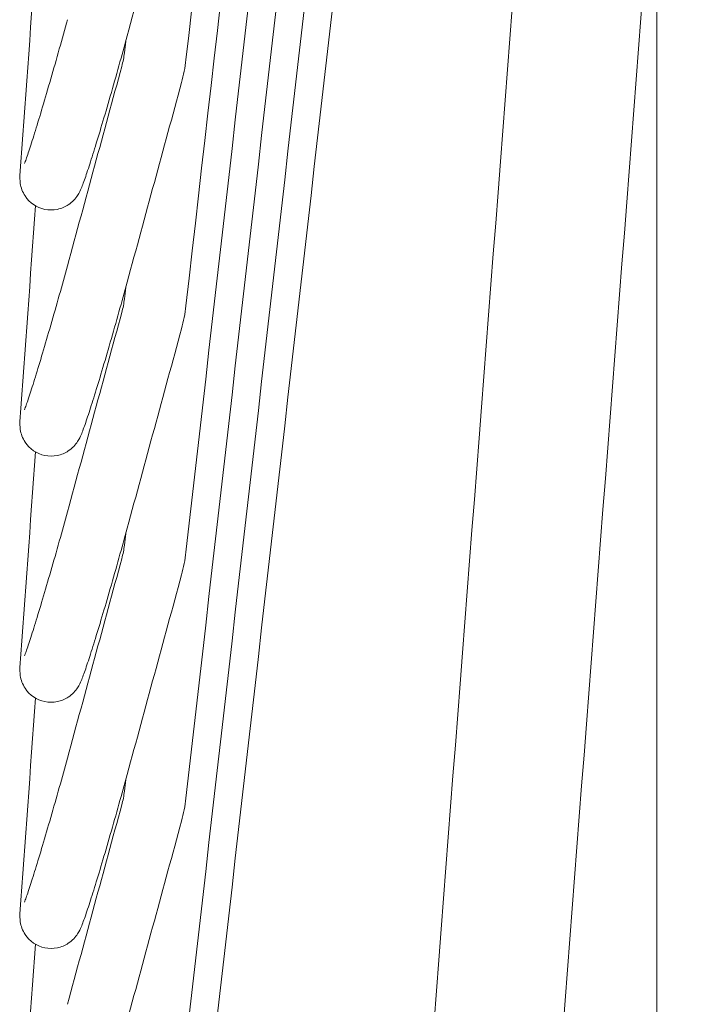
# Model space of a CAD drawing. Header units: centimetres. Extents: x -28 to 145, y -313 to 96.
# Tile 54 of 64: x -28 to -15, y -19 to 0. Entities that reach past the tile are written whole.
import ezdxf

# ---------------------------------------------------------------- set-up
doc = ezdxf.new("R2010")
doc.units = ezdxf.units.CM
doc.layers.add('Main lines', color=7, linetype='Continuous', lineweight=13, true_color=0x000000)
doc.layers.add('Predefinito', color=7, linetype='Continuous', true_color=0x000000)

# ---------------------------------------------------------------- blocks, each defined once
blk = doc.blocks.new('CB-298_Petal_Stacked_2D_Back')
at = {"layer": 'Main lines'}
for points in [[(-20.987, 63.474), (-22.134, 53.426), (-23.281, 43.378), (-24.428, 33.331)], [(-20.527, 62.732), (-21.827, 51.341), (-23.127, 39.949), (-24.428, 28.558)], [(-20.346, 59.545), (-21.706, 47.625), (-23.067, 35.705), (-24.428, 23.785)], [(-20.346, 54.772), (-21.706, 42.852), (-23.067, 30.932), (-24.428, 19.012)], [(-20.346, 49.999), (-21.706, 38.079), (-23.067, 26.159), (-24.428, 14.239)], [(-20.346, 45.226), (-21.706, 33.306), (-23.067, 21.386), (-24.428, 9.467)], [(-17.323, 44.453), (-18.303, 31.751), (-19.284, 19.049), (-20.265, 6.348)], [(-17.772, 6.155), (-16.791, 18.857), (-15.811, 31.558), (-14.83, 44.26)], [(-15.305, 2.5), (-15.305, 14.369), (-15.305, 26.237), (-15.305, 38.106)], [(-24.513, 37.66), (-24.864, 36.37), (-25.215, 35.081), (-25.566, 33.791)], [(-27.643, 31.088), (-27.543, 32.483), (-27.443, 33.877), (-27.343, 35.271)], [(-25.62, 33.467), (-25.612, 33.54), (-25.603, 33.613), (-25.595, 33.687)], [(-25.671, 33.202), (-25.647, 33.289), (-25.63, 33.377), (-25.62, 33.467)], [(-24.428, 33.331), (-24.445, 33.181), (-24.473, 33.032), (-24.513, 32.887)], [(-26.724, 29.334), (-26.373, 30.623), (-26.022, 31.913), (-25.671, 33.202)], [(-24.513, 32.887), (-24.864, 31.597), (-25.215, 30.308), (-25.566, 29.018)], [(-27.643, 26.315), (-27.543, 27.71), (-27.443, 29.104), (-27.343, 30.499)], [(-25.62, 28.694), (-25.612, 28.767), (-25.603, 28.841), (-25.595, 28.914)], [(-25.671, 28.429), (-25.647, 28.516), (-25.63, 28.605), (-25.62, 28.694)], [(-24.428, 28.558), (-24.445, 28.408), (-24.473, 28.259), (-24.513, 28.114)], [(-26.724, 24.561), (-26.373, 25.85), (-26.022, 27.14), (-25.671, 28.429)], [(-24.513, 28.114), (-24.864, 26.824), (-25.215, 25.535), (-25.566, 24.246)], [(-27.643, 21.543), (-27.543, 22.937), (-27.443, 24.331), (-27.343, 25.726)], [(-25.62, 23.921), (-25.612, 23.995), (-25.603, 24.068), (-25.595, 24.141)], [(-25.671, 23.656), (-25.647, 23.743), (-25.63, 23.832), (-25.62, 23.921)], [(-24.428, 23.785), (-24.445, 23.635), (-24.473, 23.487), (-24.513, 23.341)], [(-26.724, 19.788), (-26.373, 21.078), (-26.022, 22.367), (-25.671, 23.656)], [(-24.513, 23.341), (-24.864, 22.052), (-25.215, 20.762), (-25.566, 19.473)], [(-27.643, 16.77), (-27.543, 18.164), (-27.443, 19.559), (-27.343, 20.953)], [(-25.62, 19.148), (-25.612, 19.222), (-25.603, 19.295), (-25.595, 19.368)], [(-25.671, 18.884), (-25.647, 18.97), (-25.63, 19.059), (-25.62, 19.148)], [(-24.428, 19.012), (-24.445, 18.862), (-24.473, 18.714), (-24.513, 18.568)], [(-26.724, 15.015), (-26.373, 16.305), (-26.022, 17.594), (-25.671, 18.884)], [(-24.513, 18.568), (-24.864, 17.279), (-25.215, 15.989), (-25.566, 14.7)], [(-27.643, 11.997), (-27.543, 13.391), (-27.443, 14.786), (-27.343, 16.18)]]:
    blk.add_open_spline(points, degree=3, dxfattribs=at)
for points, knots in [([(-27.557, 31.315), (-27.553, 31.325), (-27.547, 31.34), (-27.54, 31.358), (-27.521, 31.41), (-27.492, 31.494), (-27.458, 31.597), (-27.425, 31.697), (-27.386, 31.819), (-27.344, 31.957), (-27.301, 32.094), (-27.255, 32.248), (-27.205, 32.414), (-27.155, 32.584), (-27.101, 32.767), (-27.047, 32.957), (-26.992, 33.146), (-26.936, 33.342), (-26.881, 33.539), (-26.828, 33.729), (-26.775, 33.92), (-26.724, 34.107)], [2.176754, 2.176754, 2.176754, 2.176754, 2.401503, 2.401503, 2.401503, 3.010612, 3.010612, 3.010612, 3.604042, 3.604042, 3.604042, 4.1987, 4.1987, 4.1987, 4.81218, 4.81218, 4.81218, 5.425946, 5.425946, 5.425946, 6.021556, 6.021556, 6.021556, 6.021556]), ([(-25.566, 33.791), (-25.618, 33.602), (-25.672, 33.408), (-25.726, 33.215), (-25.782, 33.015), (-25.838, 32.817), (-25.893, 32.624), (-25.949, 32.432), (-26.003, 32.246), (-26.055, 32.072), (-26.106, 31.902), (-26.153, 31.744), (-26.198, 31.602), (-26.242, 31.459), (-26.282, 31.332), (-26.318, 31.222), (-26.356, 31.107), (-26.387, 31.017), (-26.416, 30.939), (-26.431, 30.898), (-26.443, 30.869), (-26.473, 30.798), (-26.492, 30.755), (-26.529, 30.698), (-26.566, 30.64), (-26.624, 30.572), (-26.708, 30.517), (-26.771, 30.475), (-26.842, 30.445), (-26.998, 30.413), (-27.081, 30.413), (-27.162, 30.429), (-27.32, 30.462), (-27.457, 30.557), (-27.544, 30.689)], [0, 0, 0, 0, 0.604213, 0.604213, 0.604213, 1.226874, 1.226874, 1.226874, 1.849845, 1.849845, 1.849845, 2.45502, 2.45502, 2.45502, 3.061519, 3.061519, 3.061519, 3.689776, 3.689776, 3.689776, 4.035483, 4.035483, 4.351926, 4.351926, 4.351926, 4.661214, 4.661214, 4.661214, 4.895775, 4.895775, 5.146082, 5.146082, 5.146082, 5.637819, 5.637819, 5.637819, 5.637819]), ([(-27.544, 30.689), (-27.594, 30.765), (-27.625, 30.853), (-27.648, 31.004), (-27.645, 31.05), (-27.643, 31.088)], [0, 0, 0, 0, 0.2782318, 0.2782318, 0.5448901, 0.5448901, 0.5448901, 0.5448901]), ([(-27.557, 26.542), (-27.553, 26.552), (-27.547, 26.567), (-27.54, 26.585), (-27.521, 26.637), (-27.492, 26.722), (-27.458, 26.824), (-27.425, 26.925), (-27.386, 27.046), (-27.344, 27.184), (-27.301, 27.321), (-27.255, 27.476), (-27.205, 27.641), (-27.155, 27.812), (-27.101, 27.994), (-27.047, 28.184), (-26.992, 28.373), (-26.936, 28.569), (-26.881, 28.766), (-26.828, 28.956), (-26.775, 29.148), (-26.724, 29.334)], [2.176754, 2.176754, 2.176754, 2.176754, 2.401503, 2.401503, 2.401503, 3.010612, 3.010612, 3.010612, 3.604042, 3.604042, 3.604042, 4.1987, 4.1987, 4.1987, 4.81218, 4.81218, 4.81218, 5.425946, 5.425946, 5.425946, 6.021556, 6.021556, 6.021556, 6.021556]), ([(-25.566, 29.018), (-25.618, 28.829), (-25.672, 28.636), (-25.726, 28.442), (-25.782, 28.243), (-25.838, 28.044), (-25.893, 27.851), (-25.949, 27.659), (-26.003, 27.473), (-26.055, 27.299), (-26.106, 27.129), (-26.153, 26.972), (-26.198, 26.829), (-26.242, 26.686), (-26.282, 26.559), (-26.318, 26.449), (-26.356, 26.334), (-26.387, 26.244), (-26.416, 26.167), (-26.431, 26.125), (-26.443, 26.096), (-26.473, 26.026), (-26.492, 25.982), (-26.529, 25.925), (-26.566, 25.867), (-26.624, 25.799), (-26.708, 25.744), (-26.771, 25.703), (-26.842, 25.672), (-26.998, 25.64), (-27.081, 25.64), (-27.162, 25.657), (-27.32, 25.689), (-27.457, 25.784), (-27.544, 25.916)], [0, 0, 0, 0, 0.604213, 0.604213, 0.604213, 1.226874, 1.226874, 1.226874, 1.849845, 1.849845, 1.849845, 2.45502, 2.45502, 2.45502, 3.061519, 3.061519, 3.061519, 3.689776, 3.689776, 3.689776, 4.035483, 4.035483, 4.351926, 4.351926, 4.351926, 4.661214, 4.661214, 4.661214, 4.895775, 4.895775, 5.146082, 5.146082, 5.146082, 5.637819, 5.637819, 5.637819, 5.637819]), ([(-27.544, 25.916), (-27.594, 25.993), (-27.625, 26.081), (-27.648, 26.232), (-27.645, 26.277), (-27.643, 26.315)], [0, 0, 0, 0, 0.2782318, 0.2782318, 0.5448901, 0.5448901, 0.5448901, 0.5448901]), ([(-27.557, 21.77), (-27.553, 21.779), (-27.547, 21.794), (-27.54, 21.813), (-27.521, 21.865), (-27.492, 21.949), (-27.458, 22.051), (-27.425, 22.152), (-27.386, 22.274), (-27.344, 22.411), (-27.301, 22.549), (-27.255, 22.703), (-27.205, 22.868), (-27.155, 23.039), (-27.101, 23.222), (-27.047, 23.411), (-26.992, 23.6), (-26.936, 23.796), (-26.881, 23.993), (-26.828, 24.184), (-26.775, 24.375), (-26.724, 24.561)], [2.176754, 2.176754, 2.176754, 2.176754, 2.401503, 2.401503, 2.401503, 3.010612, 3.010612, 3.010612, 3.604042, 3.604042, 3.604042, 4.1987, 4.1987, 4.1987, 4.81218, 4.81218, 4.81218, 5.425946, 5.425946, 5.425946, 6.021556, 6.021556, 6.021556, 6.021556]), ([(-25.566, 24.246), (-25.618, 24.057), (-25.672, 23.863), (-25.726, 23.669), (-25.782, 23.47), (-25.838, 23.271), (-25.893, 23.079), (-25.949, 22.886), (-26.003, 22.7), (-26.055, 22.526), (-26.106, 22.357), (-26.153, 22.199), (-26.198, 22.056), (-26.242, 21.913), (-26.282, 21.786), (-26.318, 21.676), (-26.356, 21.562), (-26.387, 21.471), (-26.416, 21.394), (-26.431, 21.352), (-26.443, 21.323), (-26.473, 21.253), (-26.492, 21.209), (-26.529, 21.152), (-26.566, 21.095), (-26.624, 21.026), (-26.708, 20.971), (-26.771, 20.93), (-26.842, 20.9), (-26.998, 20.867), (-27.081, 20.867), (-27.162, 20.884), (-27.32, 20.916), (-27.457, 21.011), (-27.544, 21.143)], [0, 0, 0, 0, 0.604213, 0.604213, 0.604213, 1.226874, 1.226874, 1.226874, 1.849845, 1.849845, 1.849845, 2.45502, 2.45502, 2.45502, 3.061519, 3.061519, 3.061519, 3.689776, 3.689776, 3.689776, 4.035483, 4.035483, 4.351926, 4.351926, 4.351926, 4.661214, 4.661214, 4.661214, 4.895775, 4.895775, 5.146082, 5.146082, 5.146082, 5.637819, 5.637819, 5.637819, 5.637819]), ([(-27.544, 21.143), (-27.594, 21.22), (-27.625, 21.308), (-27.648, 21.459), (-27.645, 21.505), (-27.643, 21.543)], [0, 0, 0, 0, 0.2782318, 0.2782318, 0.5448901, 0.5448901, 0.5448901, 0.5448901]), ([(-27.557, 16.997), (-27.553, 17.006), (-27.547, 17.021), (-27.54, 17.04), (-27.521, 17.092), (-27.492, 17.176), (-27.458, 17.278), (-27.425, 17.379), (-27.386, 17.501), (-27.344, 17.638), (-27.301, 17.776), (-27.255, 17.93), (-27.205, 18.095), (-27.155, 18.266), (-27.101, 18.449), (-27.047, 18.638), (-26.992, 18.828), (-26.936, 19.024), (-26.881, 19.22), (-26.828, 19.411), (-26.775, 19.602), (-26.724, 19.788)], [2.176754, 2.176754, 2.176754, 2.176754, 2.401503, 2.401503, 2.401503, 3.010612, 3.010612, 3.010612, 3.604042, 3.604042, 3.604042, 4.1987, 4.1987, 4.1987, 4.81218, 4.81218, 4.81218, 5.425946, 5.425946, 5.425946, 6.021556, 6.021556, 6.021556, 6.021556]), ([(-25.566, 19.473), (-25.618, 19.284), (-25.672, 19.09), (-25.726, 18.896), (-25.782, 18.697), (-25.838, 18.498), (-25.893, 18.306), (-25.949, 18.113), (-26.003, 17.927), (-26.055, 17.753), (-26.106, 17.584), (-26.153, 17.426), (-26.198, 17.283), (-26.242, 17.14), (-26.282, 17.013), (-26.318, 16.904), (-26.356, 16.789), (-26.387, 16.698), (-26.416, 16.621), (-26.431, 16.58), (-26.443, 16.55), (-26.473, 16.48), (-26.492, 16.436), (-26.529, 16.38), (-26.566, 16.322), (-26.624, 16.253), (-26.708, 16.198), (-26.771, 16.157), (-26.842, 16.127), (-26.998, 16.094), (-27.081, 16.094), (-27.162, 16.111), (-27.32, 16.144), (-27.457, 16.238), (-27.544, 16.371)], [0, 0, 0, 0, 0.604213, 0.604213, 0.604213, 1.226874, 1.226874, 1.226874, 1.849845, 1.849845, 1.849845, 2.45502, 2.45502, 2.45502, 3.061519, 3.061519, 3.061519, 3.689776, 3.689776, 3.689776, 4.035483, 4.035483, 4.351926, 4.351926, 4.351926, 4.661214, 4.661214, 4.661214, 4.895775, 4.895775, 5.146082, 5.146082, 5.146082, 5.637819, 5.637819, 5.637819, 5.637819]), ([(-27.544, 16.371), (-27.594, 16.447), (-27.625, 16.535), (-27.648, 16.686), (-27.645, 16.732), (-27.643, 16.77)], [0, 0, 0, 0, 0.2782318, 0.2782318, 0.5448901, 0.5448901, 0.5448901, 0.5448901])]:
    blk.add_open_spline(points, degree=3, knots=knots, dxfattribs=at)

msp = doc.modelspace()

# ---------------------------------------------------------------- block references
at = {"layer": 'Predefinito'}
msp.add_blockref('CB-298_Petal_Stacked_2D_Back', (0, -34.038), dxfattribs=at)

doc.saveas('drawing.dxf')
